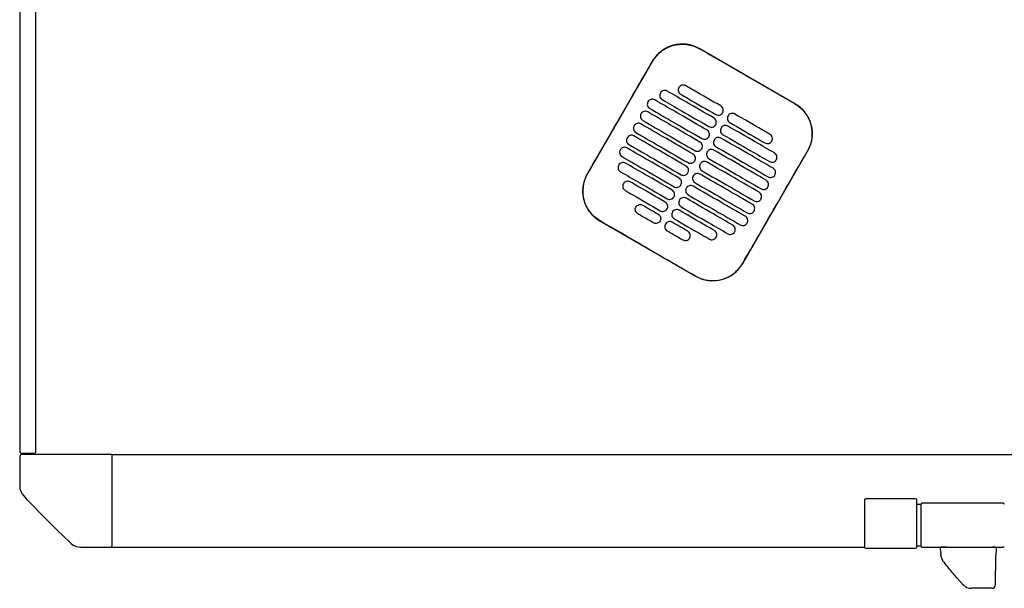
# Model space of a CAD drawing. Header units: metres. Extents: x 15.2 to 54.2, y -39.7 to 1.1.
# Tile 177 of 256: x 46.762 to 47.613, y -38.773 to -38.282. Entities that reach past the tile are written whole.
import ezdxf

# ---------------------------------------------------------------- set-up
doc = ezdxf.new("R2010")
doc.units = ezdxf.units.M
doc.header["$MEASUREMENT"] = 0
doc.layers.add('2D', color=252, linetype='Continuous')

# ---------------------------------------------------------------- blocks, each defined once
blk = doc.blocks.new('2D_QYOS_450')
at = {"layer": '2D'}
for p, q in [((-0.00003, -0.971), (-0.00003, -1.855)), ((-0.00003, -0.971), (-0.00003, -1.855)), ((0.01397, -1.855), (0.01397, -0.971)), ((0.01397, -1.855), (0.01397, -0.971)), ((0.66975, -1.55474), (0.58749, -1.50722)), ((0.54651, -1.5182), (0.49048, -1.61518)), ((0.6247, -1.69271), (0.68072, -1.59573)), ((0.50145, -1.65616), (0.58371, -1.70368)), ((0, -1.85945), (0, -1.88526)), ((0.0795, -1.85795), (0.0015, -1.85795)), ((0.01197, -1.857), (0.00197, -1.857)), ((0.01197, -1.857), (0.00197, -1.857)), ((0.00197, -1.857), (0.01197, -1.857)), ((0.00197, -1.857), (0.01197, -1.857)), ((0.01197, -1.857), (0.00197, -1.857)), ((0.01197, -1.857), (0.00197, -1.857)), ((0.00197, -1.857), (0.01197, -1.857)), ((0.00197, -1.857), (0.01197, -1.857)), ((0.00197, -1.857), (0.01197, -1.857)), ((0.0795, -1.85795), (2.36049, -1.85795)), ((0.08, -1.93645), (0.08, -1.85845)), ((0.73097, -1.89624), (0.73096, -1.89624)), ((0.77397, -1.89624), (0.73097, -1.89624)), ((0.72996, -1.89724), (0.72996, -1.93794)), ((0.72997, -1.89724), (0.72997, -1.93794)), ((0.77496, -1.93794), (0.77496, -1.89724)), ((0.77497, -1.93794), (0.77497, -1.89724)), ((0.77852, -1.90097), (0.77497, -1.90097)), ((0.77852, -1.90097), (0.77852, -1.93697)), ((0.84965, -1.89997), (0.77952, -1.89997)), ((0.05269, -1.93795), (0.0785, -1.93795)), ((0.0785, -1.93795), (0.72996, -1.93794)), ((0.73096, -1.93894), (0.73097, -1.93894)), ((0.73097, -1.93894), (0.77397, -1.93894)), ((0.77852, -1.93697), (0.77497, -1.93697)), ((0.77952, -1.93797), (0.84965, -1.93797)), ((0.79578, -1.9425), (0.79558, -1.93864)), ((0.80057, -1.93801), (0.79618, -1.93801)), ((0.80057, -1.93801), (0.84054, -1.93801)), ((0.84293, -1.93801), (0.84054, -1.93801)), ((0.84353, -1.93862), (0.84347, -1.94239)), ((0.79578, -1.9425), (0.79584, -1.94366)), ((0.84302, -1.96824), (0.84337, -1.94777)), ((0.84337, -1.94777), (0.84347, -1.94239)), ((0.83998, -1.97351), (0.8219, -1.97351)), ((0.83998, -1.97351), (0.8219, -1.97351)), ((0.83998, -1.97351), (0.83998, -1.97351)), ((0.84298, -1.97011), (0.84302, -1.96824)), ((0.84298, -1.97056), (0.84298, -1.97011))]:
    blk.add_line(p, q, dxfattribs=at)
for centre, radius, start, end in [((0.57248, -1.5332), 0.03, 59.98651, 149.98651), ((0.65474, -1.58072), 0.03, 329.98651, 59.98651), ((0.51646, -1.63018), 0.03, 149.98651, 239.98651), ((0.59872, -1.6777), 0.03, 239.98651, 329.98651), ((0.00197, -1.855), 0.002, 180, 270), ((0.00197, -1.855), 0.002, 180, 270), ((0.00197, -1.855), 0.002, 180, 270), ((0.00197, -1.855), 0.002, 180, 270), ((0.0015, -1.85945), 0.0015, 90, 180), ((0.01197, -1.855), 0.002, 270, 0), ((0.01197, -1.855), 0.002, 270, 0), ((0.01197, -1.855), 0.002, 270, 0), ((0.01197, -1.855), 0.002, 270, 0), ((0.0795, -1.85845), 0.0005, 0, 90), ((0.012, -1.88526), 0.012, 180, 222.87849), ((0.58157, -1.35638), 0.78926, 222.87849, 227.12151), ((0.73096, -1.89724), 0.001, 90, 180), ((0.73097, -1.89724), 0.001, 90, 180), ((0.77396, -1.89724), 0.001, 0, 90), ((0.77397, -1.89724), 0.001, 0, 90), ((0.77952, -1.90097), 0.001, 90, 180), ((0.84965, -1.90097), 0.001, 0, 90), ((0.05269, -1.92595), 0.012, 227.12151, 270), ((0.0785, -1.93645), 0.0015, 270, 0), ((0.73096, -1.93794), 0.001, 180, 270), ((0.73097, -1.93794), 0.001, 180, 270), ((0.77396, -1.93794), 0.001, 270, 0), ((0.77397, -1.93794), 0.001, 270, 0), ((0.77952, -1.93697), 0.001, 180, 270), ((0.79618, -1.93861), 0.0006, 90, 183), ((0.84293, -1.93861), 0.0006, 359, 90), ((0.84965, -1.93697), 0.001, 270, 0), ((0.8219, -1.96451), 0.009, 222.95809, 239.0423), ((0.8219, -1.96451), 0.009, 239.0423, 270), ((0.83998, -1.97051), 0.003, 270, 359)]:
    blk.add_arc(centre, radius, start, end, dxfattribs=at)
for points, knots in [([(0.5466, -1.51825), (0.5474, -1.51686), (0.54831, -1.51554), (0.55126, -1.51193), (0.55353, -1.50988), (0.55932, -1.50608), (0.56295, -1.5046), (0.57039, -1.50315), (0.57413, -1.50312), (0.58118, -1.50439), (0.58444, -1.50559), (0.58743, -1.50732)], [12.978915, 12.978915, 12.978915, 12.978915, 13.461173, 13.461173, 14.374287, 14.374287, 15.53872, 15.53872, 16.650066, 16.650066, 17.687358, 17.687358, 17.687358, 17.687358]), ([(0.49058, -1.61523), (0.50462, -1.59094), (0.51866, -1.56665), (0.53733, -1.53432), (0.54196, -1.52628), (0.5466, -1.51825)], [1.133412, 1.133412, 1.133412, 1.133412, 2.681586, 2.681586, 3.193366, 3.193366, 3.193366, 3.193366]), ([(0.66969, -1.55484), (0.6591, -1.54872), (0.64807, -1.54236), (0.6326, -1.53342), (0.63056, -1.53225), (0.62856, -1.53109)], [-21.78268, -21.78268, -21.78268, -21.78268, -17.142885, -17.142885, -16.423665, -16.423665, -16.423665, -16.423665]), ([(0.57539, -1.53915), (0.57497, -1.53891), (0.57442, -1.53869), (0.57324, -1.53854), (0.57268, -1.53858), (0.57161, -1.53886), (0.57109, -1.53911), (0.57013, -1.53984), (0.56977, -1.5403), (0.56952, -1.54073)], [-0.5513873, -0.5513873, -0.5513873, -0.5513873, -0.4031046, -0.4031046, -0.2776919, -0.2776919, -0.1471638, -0.1471638, 0, 0, 0, 0]), ([(0.60571, -1.55667), (0.59784, -1.55212), (0.58997, -1.54758), (0.57987, -1.54174), (0.57763, -1.54045), (0.57539, -1.53915)], [0.699452, 0.699452, 0.699452, 0.699452, 3.425217, 3.425217, 4.200582, 4.200582, 4.200582, 4.200582]), ([(0.55356, -1.54537), (0.55332, -1.54579), (0.5531, -1.54634), (0.55295, -1.54753), (0.55298, -1.54808), (0.55326, -1.54916), (0.55352, -1.54967), (0.55425, -1.55063), (0.5547, -1.55099), (0.55513, -1.55124)], [-0.5553006, -0.5553006, -0.5553006, -0.5553006, -0.4045498, -0.4045498, -0.2782639, -0.2782639, -0.1472208, -0.1472208, 0, 0, 0, 0]), ([(0.55943, -1.54379), (0.55901, -1.54355), (0.55846, -1.54333), (0.55728, -1.54318), (0.55672, -1.54322), (0.55565, -1.5435), (0.55513, -1.54375), (0.55417, -1.54448), (0.55381, -1.54494), (0.55356, -1.54537)], [-0.5514247, -0.5514247, -0.5514247, -0.5514247, -0.4031161, -0.4031161, -0.2776965, -0.2776965, -0.1471644, -0.1471644, 0, 0, 0, 0]), ([(0.5997, -1.56706), (0.59184, -1.56251), (0.58397, -1.55797), (0.57054, -1.55021), (0.56499, -1.547), (0.55943, -1.54379)], [0.699452, 0.699452, 0.699452, 0.699452, 3.42526, 3.42526, 5.350619, 5.350619, 5.350619, 5.350619]), ([(0.56952, -1.54073), (0.56928, -1.54115), (0.56906, -1.5417), (0.56891, -1.54289), (0.56894, -1.54344), (0.56923, -1.54452), (0.56948, -1.54504), (0.57021, -1.54599), (0.57066, -1.54635), (0.57109, -1.5466)], [-0.5553355, -0.5553355, -0.5553355, -0.5553355, -0.4045594, -0.4045594, -0.278267, -0.278267, -0.1472206, -0.1472206, 0, 0, 0, 0]), ([(0.57109, -1.5466), (0.57333, -1.54789), (0.57556, -1.54919), (0.58567, -1.55502), (0.59354, -1.55957), (0.6014, -1.56411)], [2.649916, 2.649916, 2.649916, 2.649916, 3.425249, 3.425249, 6.151046, 6.151046, 6.151046, 6.151046]), ([(0.54279, -1.55301), (0.54255, -1.55343), (0.54233, -1.55398), (0.54218, -1.55517), (0.54222, -1.55572), (0.5425, -1.5568), (0.54275, -1.55731), (0.54348, -1.55827), (0.54394, -1.55863), (0.54436, -1.55888)], [-0.5552879, -0.5552879, -0.5552879, -0.5552879, -0.4045447, -0.4045447, -0.2782629, -0.2782629, -0.1472212, -0.1472212, 0, 0, 0, 0]), ([(0.54866, -1.55143), (0.54824, -1.55119), (0.54769, -1.55097), (0.54651, -1.55082), (0.54596, -1.55086), (0.54488, -1.55114), (0.54436, -1.55139), (0.54341, -1.55212), (0.54304, -1.55258), (0.54279, -1.55301)], [-0.5514376, -0.5514376, -0.5514376, -0.5514376, -0.4031217, -0.4031217, -0.2776979, -0.2776979, -0.1471642, -0.1471642, 0, 0, 0, 0]), ([(0.5937, -1.57745), (0.58583, -1.5729), (0.57797, -1.56836), (0.56295, -1.55969), (0.55581, -1.55556), (0.54866, -1.55143)], [0.699452, 0.699452, 0.699452, 0.699452, 3.425292, 3.425292, 5.900643, 5.900643, 5.900643, 5.900643]), ([(0.55513, -1.55124), (0.56068, -1.55445), (0.56624, -1.55766), (0.57967, -1.56541), (0.58753, -1.56996), (0.5954, -1.5745)], [1.499949, 1.499949, 1.499949, 1.499949, 3.425284, 3.425284, 6.151116, 6.151116, 6.151116, 6.151116]), ([(0.60727, -1.56254), (0.60752, -1.56212), (0.60774, -1.56156), (0.60789, -1.56038), (0.60785, -1.55982), (0.60757, -1.55875), (0.60732, -1.55823), (0.60659, -1.55728), (0.60613, -1.55691), (0.60571, -1.55667)], [-0.5553984, -0.5553984, -0.5553984, -0.5553984, -0.4045681, -0.4045681, -0.278271, -0.278271, -0.1472202, -0.1472202, 0, 0, 0, 0]), ([(0.66969, -1.55484), (0.67097, -1.55558), (0.6722, -1.55641), (0.67535, -1.55892), (0.67713, -1.56075), (0.67866, -1.56278), (0.68096, -1.56585), (0.68264, -1.56932), (0.68461, -1.57671), (0.68488, -1.58056), (0.68395, -1.58819), (0.68274, -1.59189), (0.68078, -1.5954), (0.6807, -1.59554), (0.68063, -1.59567)], [17.619777, 17.619777, 17.619777, 17.619777, 18.064718, 18.064718, 18.827754, 18.827754, 18.827754, 19.97637, 19.97637, 21.122539, 21.122539, 22.281306, 22.281306, 22.328075, 22.328075, 22.328075, 22.328075]), ([(0.53679, -1.5634), (0.53655, -1.56382), (0.53633, -1.56437), (0.53618, -1.56556), (0.53622, -1.56611), (0.5365, -1.56719), (0.53675, -1.5677), (0.53748, -1.56866), (0.53794, -1.56902), (0.53836, -1.56927)], [-0.5552955, -0.5552955, -0.5552955, -0.5552955, -0.4045438, -0.4045438, -0.2782634, -0.2782634, -0.1472215, -0.1472215, 0, 0, 0, 0]), ([(0.54266, -1.56182), (0.54224, -1.56158), (0.54169, -1.56136), (0.54051, -1.56121), (0.53996, -1.56125), (0.53888, -1.56153), (0.53836, -1.56178), (0.5374, -1.56251), (0.53704, -1.56297), (0.53679, -1.5634)], [-0.5514273, -0.5514273, -0.5514273, -0.5514273, -0.4031209, -0.4031209, -0.2776962, -0.2776962, -0.1471634, -0.1471634, 0, 0, 0, 0]), ([(0.5877, -1.58784), (0.57983, -1.58329), (0.57196, -1.57875), (0.55695, -1.57008), (0.54981, -1.56595), (0.54266, -1.56182)], [0.699452, 0.699452, 0.699452, 0.699452, 3.425313, 3.425313, 5.900643, 5.900643, 5.900643, 5.900643]), ([(0.54436, -1.55888), (0.55151, -1.56301), (0.55865, -1.56713), (0.57366, -1.5758), (0.58153, -1.58035), (0.5894, -1.58489)], [0.949972, 0.949972, 0.949972, 0.949972, 3.425307, 3.425307, 6.151164, 6.151164, 6.151164, 6.151164]), ([(0.6014, -1.56411), (0.60183, -1.56436), (0.60238, -1.56457), (0.60356, -1.56472), (0.60411, -1.56469), (0.60519, -1.56441), (0.6057, -1.56415), (0.60666, -1.56342), (0.60703, -1.56296), (0.60727, -1.56254)], [-0.551307, -0.551307, -0.551307, -0.551307, -0.4030846, -0.4030846, -0.2776802, -0.2776802, -0.1471604, -0.1471604, 0, 0, 0, 0]), ([(0.61195, -1.56524), (0.61171, -1.56566), (0.61149, -1.56621), (0.61134, -1.5674), (0.61137, -1.56795), (0.61165, -1.56903), (0.61191, -1.56955), (0.61263, -1.5705), (0.61309, -1.57086), (0.61352, -1.57111)], [-0.555416, -0.555416, -0.555416, -0.555416, -0.4045716, -0.4045716, -0.2782736, -0.2782736, -0.1472211, -0.1472211, 0, 0, 0, 0]), ([(0.61782, -1.56366), (0.6174, -1.56342), (0.61685, -1.5632), (0.61567, -1.56305), (0.61511, -1.56309), (0.61404, -1.56337), (0.61352, -1.56362), (0.61256, -1.56435), (0.61219, -1.56481), (0.61195, -1.56524)], [-0.5512944, -0.5512944, -0.5512944, -0.5512944, -0.4030833, -0.4030833, -0.2776787, -0.2776787, -0.1471599, -0.1471599, 0, 0, 0, 0]), ([(0.64814, -1.58118), (0.6459, -1.57988), (0.64366, -1.57859), (0.63355, -1.57275), (0.62569, -1.56821), (0.61782, -1.56366)], [2.649852, 2.649852, 2.649852, 2.649852, 3.425217, 3.425217, 6.150982, 6.150982, 6.150982, 6.150982]), ([(0.53666, -1.57221), (0.53624, -1.57197), (0.53569, -1.57175), (0.53451, -1.5716), (0.53395, -1.57164), (0.53288, -1.57192), (0.53236, -1.57217), (0.5314, -1.5729), (0.53104, -1.57336), (0.53079, -1.57379)], [-0.5514137, -0.5514137, -0.5514137, -0.5514137, -0.4031194, -0.4031194, -0.2776944, -0.2776944, -0.1471627, -0.1471627, 0, 0, 0, 0]), ([(0.5817, -1.59823), (0.57383, -1.59368), (0.56596, -1.58914), (0.55095, -1.58047), (0.5438, -1.57634), (0.53666, -1.57221)], [0.699452, 0.699452, 0.699452, 0.699452, 3.425322, 3.425322, 5.900643, 5.900643, 5.900643, 5.900643]), ([(0.53836, -1.56927), (0.5455, -1.5734), (0.55265, -1.57752), (0.56766, -1.5862), (0.57553, -1.59074), (0.5834, -1.59529)], [0.949998, 0.949998, 0.949998, 0.949998, 3.42532, 3.42532, 6.151189, 6.151189, 6.151189, 6.151189]), ([(0.5954, -1.5745), (0.59582, -1.57475), (0.59637, -1.57497), (0.59755, -1.57511), (0.59811, -1.57508), (0.59918, -1.5748), (0.5997, -1.57454), (0.60066, -1.57381), (0.60103, -1.57335), (0.60127, -1.57293)], [-0.551317, -0.551317, -0.551317, -0.551317, -0.4030867, -0.4030867, -0.2776803, -0.2776803, -0.1471597, -0.1471597, 0, 0, 0, 0]), ([(0.60127, -1.57293), (0.60152, -1.57251), (0.60173, -1.57195), (0.60188, -1.57077), (0.60185, -1.57021), (0.60157, -1.56914), (0.60131, -1.56862), (0.60059, -1.56767), (0.60013, -1.5673), (0.5997, -1.56706)], [-0.5553839, -0.5553839, -0.5553839, -0.5553839, -0.4045626, -0.4045626, -0.2782686, -0.2782686, -0.1472195, -0.1472195, 0, 0, 0, 0]), ([(0.61182, -1.57405), (0.61139, -1.57381), (0.61085, -1.57359), (0.60966, -1.57344), (0.60911, -1.57348), (0.60804, -1.57376), (0.60752, -1.57401), (0.60656, -1.57475), (0.60619, -1.5752), (0.60595, -1.57563)], [-0.5513075, -0.5513075, -0.5513075, -0.5513075, -0.4030857, -0.4030857, -0.2776792, -0.2776792, -0.1471593, -0.1471593, 0, 0, 0, 0]), ([(0.61352, -1.57111), (0.62138, -1.57566), (0.62925, -1.5802), (0.63936, -1.58604), (0.6416, -1.58733), (0.64383, -1.58862)], [0.699452, 0.699452, 0.699452, 0.699452, 3.425249, 3.425249, 4.200582, 4.200582, 4.200582, 4.200582]), ([(0.53066, -1.5826), (0.53023, -1.58236), (0.52969, -1.58214), (0.5285, -1.58199), (0.52795, -1.58203), (0.52688, -1.58231), (0.52636, -1.58256), (0.5254, -1.5833), (0.52503, -1.58375), (0.52479, -1.58418)], [-0.5513969, -0.5513969, -0.5513969, -0.5513969, -0.4031172, -0.4031172, -0.2776925, -0.2776925, -0.1471621, -0.1471621, 0, 0, 0, 0]), ([(0.53079, -1.57379), (0.53055, -1.57421), (0.53033, -1.57476), (0.53018, -1.57595), (0.53021, -1.5765), (0.5305, -1.57758), (0.53075, -1.5781), (0.53148, -1.57905), (0.53193, -1.57941), (0.53236, -1.57966)], [-0.5553078, -0.5553078, -0.5553078, -0.5553078, -0.4045446, -0.4045446, -0.2782647, -0.2782647, -0.147222, -0.147222, 0, 0, 0, 0]), ([(0.53236, -1.57966), (0.5395, -1.58379), (0.54665, -1.58791), (0.56166, -1.59659), (0.56953, -1.60113), (0.57739, -1.60568)], [0.950001, 0.950001, 0.950001, 0.950001, 3.425322, 3.425322, 6.151192, 6.151192, 6.151192, 6.151192]), ([(0.59527, -1.58332), (0.59551, -1.5829), (0.59573, -1.58235), (0.59588, -1.58116), (0.59584, -1.5806), (0.59556, -1.57953), (0.59531, -1.57901), (0.59458, -1.57806), (0.59413, -1.57769), (0.5937, -1.57745)], [-0.5553742, -0.5553742, -0.5553742, -0.5553742, -0.4045587, -0.4045587, -0.278267, -0.278267, -0.1472191, -0.1472191, 0, 0, 0, 0]), ([(0.60595, -1.57563), (0.6057, -1.57605), (0.60548, -1.5766), (0.60533, -1.57779), (0.60537, -1.57834), (0.60565, -1.57942), (0.6059, -1.57994), (0.60663, -1.58089), (0.60709, -1.58126), (0.60751, -1.5815)], [-0.5553971, -0.5553971, -0.5553971, -0.5553971, -0.4045652, -0.4045652, -0.2782705, -0.2782705, -0.1472202, -0.1472202, 0, 0, 0, 0]), ([(0.60751, -1.5815), (0.61538, -1.58605), (0.62325, -1.59059), (0.63668, -1.59835), (0.64223, -1.60156), (0.64779, -1.60477)], [0.699452, 0.699452, 0.699452, 0.699452, 3.425284, 3.425284, 5.350619, 5.350619, 5.350619, 5.350619]), ([(0.65209, -1.59732), (0.64653, -1.59411), (0.64098, -1.5909), (0.62755, -1.58314), (0.61968, -1.5786), (0.61182, -1.57405)], [1.499901, 1.499901, 1.499901, 1.499901, 3.42526, 3.42526, 6.151068, 6.151068, 6.151068, 6.151068]), ([(0.6497, -1.58705), (0.64995, -1.58663), (0.65017, -1.58607), (0.65032, -1.58489), (0.65028, -1.58433), (0.65, -1.58326), (0.64975, -1.58274), (0.64902, -1.58179), (0.64856, -1.58142), (0.64814, -1.58118)], [-0.5554179, -0.5554179, -0.5554179, -0.5554179, -0.4045683, -0.4045683, -0.2782761, -0.2782761, -0.1472238, -0.1472238, 0, 0, 0, 0]), ([(0.52479, -1.58418), (0.52454, -1.5846), (0.52432, -1.58515), (0.52417, -1.58634), (0.52421, -1.58689), (0.52449, -1.58797), (0.52474, -1.58849), (0.52547, -1.58944), (0.52593, -1.58981), (0.52636, -1.59005)], [-0.5553248, -0.5553248, -0.5553248, -0.5553248, -0.4045472, -0.4045472, -0.2782668, -0.2782668, -0.1472227, -0.1472227, 0, 0, 0, 0]), ([(0.52636, -1.59005), (0.5335, -1.59418), (0.54064, -1.59831), (0.55566, -1.60698), (0.56352, -1.61152), (0.57139, -1.61607)], [0.949982, 0.949982, 0.949982, 0.949982, 3.425312, 3.425312, 6.151173, 6.151173, 6.151173, 6.151173]), ([(0.57569, -1.60862), (0.56783, -1.60408), (0.55996, -1.59953), (0.54495, -1.59086), (0.5378, -1.58673), (0.53066, -1.5826)], [0.699452, 0.699452, 0.699452, 0.699452, 3.425321, 3.425321, 5.900643, 5.900643, 5.900643, 5.900643]), ([(0.58927, -1.59371), (0.58951, -1.59329), (0.58973, -1.59274), (0.58988, -1.59155), (0.58984, -1.591), (0.58956, -1.58992), (0.58931, -1.5894), (0.58858, -1.58845), (0.58812, -1.58808), (0.5877, -1.58784)], [-0.5553693, -0.5553693, -0.5553693, -0.5553693, -0.4045566, -0.4045566, -0.2782661, -0.2782661, -0.1472189, -0.1472189, 0, 0, 0, 0]), ([(0.5894, -1.58489), (0.58982, -1.58514), (0.59037, -1.58536), (0.59155, -1.58551), (0.5921, -1.58547), (0.59318, -1.58519), (0.5937, -1.58493), (0.59466, -1.5842), (0.59502, -1.58374), (0.59527, -1.58332)], [-0.5513236, -0.5513236, -0.5513236, -0.5513236, -0.4030881, -0.4030881, -0.2776804, -0.2776804, -0.1471592, -0.1471592, 0, 0, 0, 0]), ([(0.59994, -1.58602), (0.5997, -1.58644), (0.59948, -1.58699), (0.59933, -1.58818), (0.59937, -1.58874), (0.59965, -1.58981), (0.5999, -1.59033), (0.60063, -1.59128), (0.60109, -1.59165), (0.60151, -1.59189)], [-0.555383, -0.555383, -0.555383, -0.555383, -0.4045605, -0.4045605, -0.2782682, -0.2782682, -0.1472195, -0.1472195, 0, 0, 0, 0]), ([(0.60581, -1.58445), (0.60539, -1.5842), (0.60484, -1.58398), (0.60366, -1.58383), (0.60311, -1.58387), (0.60203, -1.58415), (0.60151, -1.58441), (0.60056, -1.58514), (0.60019, -1.5856), (0.59994, -1.58602)], [-0.5513173, -0.5513173, -0.5513173, -0.5513173, -0.4030875, -0.4030875, -0.2776797, -0.2776797, -0.147159, -0.147159, 0, 0, 0, 0]), ([(0.65085, -1.61046), (0.64371, -1.60633), (0.63656, -1.60221), (0.62155, -1.59354), (0.61368, -1.58899), (0.60581, -1.58445)], [0.949941, 0.949941, 0.949941, 0.949941, 3.425291, 3.425291, 6.151132, 6.151132, 6.151132, 6.151132]), ([(0.64383, -1.58862), (0.64426, -1.58887), (0.6448, -1.58908), (0.64599, -1.58923), (0.64654, -1.5892), (0.64761, -1.58892), (0.64813, -1.58866), (0.64909, -1.58793), (0.64946, -1.58747), (0.6497, -1.58705)], [-0.5513007, -0.5513007, -0.5513007, -0.5513007, -0.4030941, -0.4030941, -0.2776814, -0.2776814, -0.1471603, -0.1471603, 0, 0, 0, 0]), ([(0.51878, -1.59457), (0.51854, -1.59499), (0.51832, -1.59554), (0.51817, -1.59673), (0.51821, -1.59729), (0.51849, -1.59836), (0.51874, -1.59888), (0.51947, -1.59983), (0.51993, -1.6002), (0.52035, -1.60044)], [-0.5553464, -0.5553464, -0.5553464, -0.5553464, -0.4045515, -0.4045515, -0.2782697, -0.2782697, -0.1472236, -0.1472236, 0, 0, 0, 0]), ([(0.52465, -1.593), (0.52423, -1.59275), (0.52368, -1.59253), (0.5225, -1.59238), (0.52195, -1.59242), (0.52087, -1.5927), (0.52035, -1.59296), (0.5194, -1.59369), (0.51903, -1.59415), (0.51878, -1.59457)], [-0.5513769, -0.5513769, -0.5513769, -0.5513769, -0.4031143, -0.4031143, -0.2776905, -0.2776905, -0.1471617, -0.1471617, 0, 0, 0, 0]), ([(0.56969, -1.61901), (0.56182, -1.61447), (0.55396, -1.60992), (0.53894, -1.60125), (0.5318, -1.59712), (0.52465, -1.593)], [0.699452, 0.699452, 0.699452, 0.699452, 3.425308, 3.425308, 5.900643, 5.900643, 5.900643, 5.900643]), ([(0.58326, -1.6041), (0.58351, -1.60368), (0.58373, -1.60313), (0.58388, -1.60194), (0.58384, -1.60139), (0.58356, -1.60031), (0.58331, -1.59979), (0.58258, -1.59884), (0.58212, -1.59848), (0.5817, -1.59823)], [-0.5553691, -0.5553691, -0.5553691, -0.5553691, -0.4045561, -0.4045561, -0.278266, -0.278266, -0.1472189, -0.1472189, 0, 0, 0, 0]), ([(0.5834, -1.59529), (0.58382, -1.59553), (0.58437, -1.59575), (0.58555, -1.5959), (0.5861, -1.59586), (0.58718, -1.59558), (0.5877, -1.59533), (0.58866, -1.59459), (0.58902, -1.59414), (0.58927, -1.59371)], [-0.5513269, -0.5513269, -0.5513269, -0.5513269, -0.403089, -0.403089, -0.2776804, -0.2776804, -0.1471589, -0.1471589, 0, 0, 0, 0]), ([(0.59394, -1.59641), (0.5937, -1.59683), (0.59348, -1.59739), (0.59333, -1.59857), (0.59337, -1.59913), (0.59365, -1.6002), (0.5939, -1.60072), (0.59463, -1.60167), (0.59509, -1.60204), (0.59551, -1.60228)], [-0.5553737, -0.5553737, -0.5553737, -0.5553737, -0.4045574, -0.4045574, -0.2782667, -0.2782667, -0.1472191, -0.1472191, 0, 0, 0, 0]), ([(0.59981, -1.59484), (0.59939, -1.59459), (0.59884, -1.59437), (0.59766, -1.59423), (0.59711, -1.59426), (0.59603, -1.59454), (0.59551, -1.5948), (0.59455, -1.59553), (0.59419, -1.59599), (0.59394, -1.59641)], [-0.5513238, -0.5513238, -0.5513238, -0.5513238, -0.4030887, -0.4030887, -0.27768, -0.27768, -0.1471588, -0.1471588, 0, 0, 0, 0]), ([(0.64485, -1.62085), (0.6377, -1.61673), (0.63056, -1.6126), (0.61555, -1.60393), (0.60768, -1.59938), (0.59981, -1.59484)], [0.949982, 0.949982, 0.949982, 0.949982, 3.425312, 3.425312, 6.151173, 6.151173, 6.151173, 6.151173]), ([(0.60151, -1.59189), (0.60938, -1.59644), (0.61725, -1.60098), (0.63226, -1.60965), (0.6394, -1.61378), (0.64655, -1.61791)], [0.699452, 0.699452, 0.699452, 0.699452, 3.425308, 3.425308, 5.900643, 5.900643, 5.900643, 5.900643]), ([(0.6246, -1.69265), (0.62916, -1.68476), (0.63389, -1.67656), (0.65254, -1.64426), (0.66658, -1.61996), (0.68063, -1.59567)], [-3.18138, -3.18138, -3.18138, -3.18138, -2.673929, -2.673929, -1.133377, -1.133377, -1.133377, -1.133377]), ([(0.65366, -1.60319), (0.6539, -1.60277), (0.65412, -1.60222), (0.65427, -1.60103), (0.65423, -1.60048), (0.65395, -1.5994), (0.6537, -1.59888), (0.65297, -1.59793), (0.65252, -1.59756), (0.65209, -1.59732)], [-0.5553798, -0.5553798, -0.5553798, -0.5553798, -0.4045588, -0.4045588, -0.278273, -0.278273, -0.147224, -0.147224, 0, 0, 0, 0]), ([(0.51754, -1.60771), (0.5173, -1.60813), (0.51708, -1.60869), (0.51693, -1.60987), (0.51697, -1.61043), (0.51725, -1.6115), (0.5175, -1.61202), (0.51823, -1.61297), (0.51869, -1.61334), (0.51911, -1.61358)], [-0.55538, -0.55538, -0.55538, -0.55538, -0.4045589, -0.4045589, -0.278273, -0.278273, -0.147224, -0.147224, 0, 0, 0, 0]), ([(0.52341, -1.60614), (0.52299, -1.60589), (0.52244, -1.60568), (0.52126, -1.60553), (0.52071, -1.60556), (0.51963, -1.60584), (0.51911, -1.6061), (0.51816, -1.60683), (0.51779, -1.60729), (0.51754, -1.60771)], [-0.551342, -0.551342, -0.551342, -0.551342, -0.4031061, -0.4031061, -0.2776864, -0.2776864, -0.147161, -0.147161, 0, 0, 0, 0]), ([(0.52035, -1.60044), (0.5275, -1.60457), (0.53464, -1.6087), (0.54965, -1.61737), (0.55752, -1.62191), (0.56539, -1.62646)], [0.949941, 0.949941, 0.949941, 0.949941, 3.425292, 3.425292, 6.151132, 6.151132, 6.151132, 6.151132]), ([(0.56369, -1.6294), (0.55582, -1.62486), (0.54795, -1.62031), (0.53453, -1.61256), (0.52897, -1.60935), (0.52341, -1.60614)], [0.699452, 0.699452, 0.699452, 0.699452, 3.425284, 3.425284, 5.350619, 5.350619, 5.350619, 5.350619]), ([(0.57739, -1.60568), (0.57782, -1.60592), (0.57837, -1.60614), (0.57955, -1.60629), (0.5801, -1.60625), (0.58118, -1.60597), (0.58169, -1.60572), (0.58265, -1.60499), (0.58302, -1.60453), (0.58326, -1.6041)], [-0.551327, -0.551327, -0.551327, -0.551327, -0.4030892, -0.4030892, -0.2776802, -0.2776802, -0.1471588, -0.1471588, 0, 0, 0, 0]), ([(0.58794, -1.6068), (0.5877, -1.60722), (0.58748, -1.60778), (0.58733, -1.60896), (0.58736, -1.60952), (0.58765, -1.61059), (0.5879, -1.61111), (0.58863, -1.61206), (0.58908, -1.61243), (0.58951, -1.61267)], [-0.5553691, -0.5553691, -0.5553691, -0.5553691, -0.4045561, -0.4045561, -0.278266, -0.278266, -0.1472189, -0.1472189, 0, 0, 0, 0]), ([(0.59381, -1.60523), (0.59339, -1.60498), (0.59284, -1.60477), (0.59166, -1.60462), (0.5911, -1.60465), (0.59003, -1.60493), (0.58951, -1.60519), (0.58855, -1.60592), (0.58819, -1.60638), (0.58794, -1.6068)], [-0.551327, -0.551327, -0.551327, -0.551327, -0.4030892, -0.4030892, -0.2776802, -0.2776802, -0.1471588, -0.1471588, 0, 0, 0, 0]), ([(0.63885, -1.63124), (0.6317, -1.62712), (0.62456, -1.62299), (0.60954, -1.61432), (0.60168, -1.60977), (0.59381, -1.60523)], [0.950001, 0.950001, 0.950001, 0.950001, 3.425322, 3.425322, 6.151192, 6.151192, 6.151192, 6.151192]), ([(0.59551, -1.60228), (0.60338, -1.60683), (0.61125, -1.61137), (0.62626, -1.62004), (0.6334, -1.62417), (0.64055, -1.6283)], [0.699452, 0.699452, 0.699452, 0.699452, 3.425321, 3.425321, 5.900643, 5.900643, 5.900643, 5.900643]), ([(0.64779, -1.60477), (0.64821, -1.60501), (0.64876, -1.60523), (0.64994, -1.60538), (0.65049, -1.60534), (0.65157, -1.60506), (0.65209, -1.60481), (0.65305, -1.60408), (0.65341, -1.60362), (0.65366, -1.60319)], [-0.5513421, -0.5513421, -0.5513421, -0.5513421, -0.4031061, -0.4031061, -0.2776864, -0.2776864, -0.147161, -0.147161, 0, 0, 0, 0]), ([(0.50151, -1.65606), (0.50145, -1.65603), (0.50139, -1.656), (0.49792, -1.65396), (0.49494, -1.6513), (0.49019, -1.64498), (0.48846, -1.64138), (0.4866, -1.63408), (0.48635, -1.63047), (0.48707, -1.62395), (0.48784, -1.62107), (0.48947, -1.61728), (0.49, -1.61624), (0.49058, -1.61523)], [8.273299, 8.273299, 8.273299, 8.273299, 8.293543, 8.293543, 9.48086, 9.48086, 10.665623, 10.665623, 11.74288, 11.74288, 12.632334, 12.632334, 12.981673, 12.981673, 12.981673, 12.981673]), ([(0.51911, -1.61358), (0.52467, -1.61679), (0.53023, -1.62), (0.54365, -1.62776), (0.55152, -1.6323), (0.55939, -1.63685)], [1.499901, 1.499901, 1.499901, 1.499901, 3.42526, 3.42526, 6.151068, 6.151068, 6.151068, 6.151068]), ([(0.57139, -1.61607), (0.57181, -1.61631), (0.57236, -1.61653), (0.57354, -1.61668), (0.5741, -1.61664), (0.57517, -1.61636), (0.57569, -1.61611), (0.57665, -1.61538), (0.57702, -1.61492), (0.57726, -1.61449)], [-0.5513238, -0.5513238, -0.5513238, -0.5513238, -0.4030887, -0.4030887, -0.27768, -0.27768, -0.1471588, -0.1471588, 0, 0, 0, 0]), ([(0.57726, -1.61449), (0.57751, -1.61407), (0.57773, -1.61352), (0.57787, -1.61233), (0.57784, -1.61178), (0.57756, -1.6107), (0.5773, -1.61019), (0.57658, -1.60923), (0.57612, -1.60887), (0.57569, -1.60862)], [-0.5553737, -0.5553737, -0.5553737, -0.5553737, -0.4045574, -0.4045574, -0.2782667, -0.2782667, -0.1472191, -0.1472191, 0, 0, 0, 0]), ([(0.58781, -1.61562), (0.58738, -1.61537), (0.58684, -1.61516), (0.58565, -1.61501), (0.5851, -1.61504), (0.58403, -1.61532), (0.58351, -1.61558), (0.58255, -1.61631), (0.58218, -1.61677), (0.58194, -1.61719)], [-0.551327, -0.551327, -0.551327, -0.551327, -0.403089, -0.403089, -0.2776804, -0.2776804, -0.1471589, -0.1471589, 0, 0, 0, 0]), ([(0.63284, -1.64163), (0.6257, -1.63751), (0.61855, -1.63338), (0.60354, -1.62471), (0.59567, -1.62016), (0.58781, -1.61562)], [0.949998, 0.949998, 0.949998, 0.949998, 3.42532, 3.42532, 6.151189, 6.151189, 6.151189, 6.151189]), ([(0.58951, -1.61267), (0.59738, -1.61722), (0.60524, -1.62176), (0.62026, -1.63044), (0.6274, -1.63456), (0.63454, -1.63869)], [0.699452, 0.699452, 0.699452, 0.699452, 3.425322, 3.425322, 5.900643, 5.900643, 5.900643, 5.900643]), ([(0.65242, -1.61633), (0.65266, -1.61591), (0.65288, -1.61536), (0.65303, -1.61417), (0.65299, -1.61362), (0.65271, -1.61254), (0.65246, -1.61203), (0.65173, -1.61107), (0.65128, -1.61071), (0.65085, -1.61046)], [-0.5553462, -0.5553462, -0.5553462, -0.5553462, -0.4045514, -0.4045514, -0.2782696, -0.2782696, -0.1472236, -0.1472236, 0, 0, 0, 0]), ([(0.5215, -1.62386), (0.52126, -1.62428), (0.52104, -1.62483), (0.52089, -1.62602), (0.52092, -1.62657), (0.52121, -1.62765), (0.52146, -1.62816), (0.52219, -1.62912), (0.52264, -1.62948), (0.52307, -1.62973)], [-0.555418, -0.555418, -0.555418, -0.555418, -0.4045683, -0.4045683, -0.2782762, -0.2782762, -0.1472238, -0.1472238, 0, 0, 0, 0]), ([(0.52737, -1.62228), (0.52695, -1.62204), (0.5264, -1.62182), (0.52522, -1.62167), (0.52466, -1.62171), (0.52359, -1.62199), (0.52307, -1.62224), (0.52211, -1.62297), (0.52175, -1.62343), (0.5215, -1.62386)], [-0.5513007, -0.5513007, -0.5513007, -0.5513007, -0.4030941, -0.4030941, -0.2776814, -0.2776814, -0.1471603, -0.1471603, 0, 0, 0, 0]), ([(0.55769, -1.63979), (0.54982, -1.63525), (0.54195, -1.6307), (0.53185, -1.62487), (0.52961, -1.62357), (0.52737, -1.62228)], [0.699452, 0.699452, 0.699452, 0.699452, 3.425249, 3.425249, 4.200582, 4.200582, 4.200582, 4.200582]), ([(0.57126, -1.62488), (0.5715, -1.62446), (0.57172, -1.62391), (0.57187, -1.62272), (0.57183, -1.62217), (0.57155, -1.62109), (0.5713, -1.62058), (0.57057, -1.61962), (0.57012, -1.61926), (0.56969, -1.61901)], [-0.555383, -0.555383, -0.555383, -0.555383, -0.4045604, -0.4045604, -0.2782682, -0.2782682, -0.1472195, -0.1472195, 0, 0, 0, 0]), ([(0.58194, -1.61719), (0.58169, -1.61762), (0.58147, -1.61817), (0.58132, -1.61936), (0.58136, -1.61991), (0.58164, -1.62098), (0.58189, -1.6215), (0.58262, -1.62245), (0.58308, -1.62282), (0.58351, -1.62306)], [-0.5553693, -0.5553693, -0.5553693, -0.5553693, -0.4045566, -0.4045566, -0.2782661, -0.2782661, -0.1472189, -0.1472189, 0, 0, 0, 0]), ([(0.58351, -1.62306), (0.59137, -1.62761), (0.59924, -1.63215), (0.61425, -1.64083), (0.6214, -1.64495), (0.62854, -1.64908)], [0.699452, 0.699452, 0.699452, 0.699452, 3.425313, 3.425313, 5.900643, 5.900643, 5.900643, 5.900643]), ([(0.64642, -1.62672), (0.64666, -1.6263), (0.64688, -1.62575), (0.64703, -1.62456), (0.64699, -1.62401), (0.64671, -1.62293), (0.64646, -1.62242), (0.64573, -1.62146), (0.64527, -1.6211), (0.64485, -1.62085)], [-0.5553245, -0.5553245, -0.5553245, -0.5553245, -0.4045471, -0.4045471, -0.2782667, -0.2782667, -0.1472226, -0.1472226, 0, 0, 0, 0]), ([(0.64655, -1.61791), (0.64697, -1.61815), (0.64752, -1.61837), (0.6487, -1.61852), (0.64925, -1.61848), (0.65033, -1.6182), (0.65085, -1.61795), (0.65181, -1.61722), (0.65217, -1.61676), (0.65242, -1.61633)], [-0.551377, -0.551377, -0.551377, -0.551377, -0.4031143, -0.4031143, -0.2776905, -0.2776905, -0.1471617, -0.1471617, 0, 0, 0, 0]), ([(0.52307, -1.62973), (0.52531, -1.63102), (0.52754, -1.63231), (0.53765, -1.63815), (0.54552, -1.6427), (0.55338, -1.64724)], [2.649852, 2.649852, 2.649852, 2.649852, 3.425217, 3.425217, 6.150983, 6.150983, 6.150983, 6.150983]), ([(0.56526, -1.63527), (0.5655, -1.63485), (0.56572, -1.6343), (0.56587, -1.63311), (0.56583, -1.63256), (0.56555, -1.63148), (0.5653, -1.63097), (0.56457, -1.63001), (0.56411, -1.62965), (0.56369, -1.6294)], [-0.555397, -0.555397, -0.555397, -0.555397, -0.4045652, -0.4045652, -0.2782705, -0.2782705, -0.1472202, -0.1472202, 0, 0, 0, 0]), ([(0.56539, -1.62646), (0.56581, -1.6267), (0.56636, -1.62692), (0.56754, -1.62707), (0.56809, -1.62703), (0.56917, -1.62675), (0.56969, -1.6265), (0.57065, -1.62577), (0.57101, -1.62531), (0.57126, -1.62488)], [-0.5513173, -0.5513173, -0.5513173, -0.5513173, -0.4030875, -0.4030875, -0.2776797, -0.2776797, -0.147159, -0.147159, 0, 0, 0, 0]), ([(0.57593, -1.62758), (0.57569, -1.62801), (0.57547, -1.62856), (0.57532, -1.62975), (0.57536, -1.6303), (0.57564, -1.63137), (0.57589, -1.63189), (0.57662, -1.63285), (0.57708, -1.63321), (0.5775, -1.63346)], [-0.5553742, -0.5553742, -0.5553742, -0.5553742, -0.4045587, -0.4045587, -0.278267, -0.278267, -0.1472191, -0.1472191, 0, 0, 0, 0]), ([(0.5818, -1.62601), (0.58138, -1.62576), (0.58083, -1.62555), (0.57965, -1.6254), (0.5791, -1.62543), (0.57802, -1.62572), (0.5775, -1.62597), (0.57655, -1.6267), (0.57618, -1.62716), (0.57593, -1.62758)], [-0.5513237, -0.5513237, -0.5513237, -0.5513237, -0.4030882, -0.4030882, -0.2776804, -0.2776804, -0.1471592, -0.1471592, 0, 0, 0, 0]), ([(0.62684, -1.65202), (0.6197, -1.6479), (0.61255, -1.64377), (0.59754, -1.6351), (0.58967, -1.63055), (0.5818, -1.62601)], [0.949973, 0.949973, 0.949973, 0.949973, 3.425307, 3.425307, 6.151164, 6.151164, 6.151164, 6.151164]), ([(0.64041, -1.63711), (0.64066, -1.63669), (0.64088, -1.63614), (0.64103, -1.63495), (0.64099, -1.6344), (0.64071, -1.63333), (0.64046, -1.63281), (0.63973, -1.63185), (0.63927, -1.63149), (0.63885, -1.63124)], [-0.5553076, -0.5553076, -0.5553076, -0.5553076, -0.4045445, -0.4045445, -0.2782646, -0.2782646, -0.1472219, -0.1472219, 0, 0, 0, 0]), ([(0.64055, -1.6283), (0.64097, -1.62854), (0.64152, -1.62876), (0.6427, -1.62891), (0.64325, -1.62887), (0.64433, -1.62859), (0.64485, -1.62834), (0.64581, -1.62761), (0.64617, -1.62715), (0.64642, -1.62672)], [-0.551397, -0.551397, -0.551397, -0.551397, -0.4031173, -0.4031173, -0.2776925, -0.2776925, -0.1471621, -0.1471621, 0, 0, 0, 0]), ([(0.55925, -1.64566), (0.5595, -1.64524), (0.55972, -1.64469), (0.55987, -1.6435), (0.55983, -1.64295), (0.55955, -1.64188), (0.5593, -1.64136), (0.55857, -1.6404), (0.55811, -1.64004), (0.55769, -1.63979)], [-0.5554159, -0.5554159, -0.5554159, -0.5554159, -0.4045716, -0.4045716, -0.2782736, -0.2782736, -0.1472211, -0.1472211, 0, 0, 0, 0]), ([(0.55939, -1.63685), (0.55981, -1.63709), (0.56036, -1.63731), (0.56154, -1.63746), (0.56209, -1.63742), (0.56317, -1.63714), (0.56369, -1.63689), (0.56465, -1.63616), (0.56501, -1.6357), (0.56526, -1.63527)], [-0.5513075, -0.5513075, -0.5513075, -0.5513075, -0.4030857, -0.4030857, -0.2776792, -0.2776792, -0.1471593, -0.1471593, 0, 0, 0, 0]), ([(0.56993, -1.63797), (0.56969, -1.6384), (0.56947, -1.63895), (0.56932, -1.64014), (0.56936, -1.64069), (0.56964, -1.64176), (0.56989, -1.64228), (0.57062, -1.64324), (0.57108, -1.6436), (0.5715, -1.64385)], [-0.5553838, -0.5553838, -0.5553838, -0.5553838, -0.4045626, -0.4045626, -0.2782686, -0.2782686, -0.1472195, -0.1472195, 0, 0, 0, 0]), ([(0.5758, -1.6364), (0.57538, -1.63616), (0.57483, -1.63594), (0.57365, -1.63579), (0.5731, -1.63583), (0.57202, -1.63611), (0.5715, -1.63636), (0.57054, -1.63709), (0.57018, -1.63755), (0.56993, -1.63797)], [-0.5513171, -0.5513171, -0.5513171, -0.5513171, -0.4030867, -0.4030867, -0.2776803, -0.2776803, -0.1471597, -0.1471597, 0, 0, 0, 0]), ([(0.61608, -1.65966), (0.61052, -1.65645), (0.60496, -1.65324), (0.59154, -1.64549), (0.58367, -1.64094), (0.5758, -1.6364)], [1.499949, 1.499949, 1.499949, 1.499949, 3.425284, 3.425284, 6.151116, 6.151116, 6.151116, 6.151116]), ([(0.5775, -1.63346), (0.58537, -1.638), (0.59324, -1.64255), (0.60825, -1.65122), (0.61539, -1.65534), (0.62254, -1.65947)], [0.699452, 0.699452, 0.699452, 0.699452, 3.425292, 3.425292, 5.900643, 5.900643, 5.900643, 5.900643]), ([(0.63441, -1.64751), (0.63466, -1.64708), (0.63488, -1.64653), (0.63502, -1.64534), (0.63499, -1.64479), (0.63471, -1.64372), (0.63445, -1.6432), (0.63373, -1.64224), (0.63327, -1.64188), (0.63284, -1.64163)], [-0.5552953, -0.5552953, -0.5552953, -0.5552953, -0.4045437, -0.4045437, -0.2782634, -0.2782634, -0.1472215, -0.1472215, 0, 0, 0, 0]), ([(0.63454, -1.63869), (0.63497, -1.63893), (0.63552, -1.63915), (0.6367, -1.6393), (0.63725, -1.63926), (0.63833, -1.63898), (0.63884, -1.63873), (0.6398, -1.638), (0.64017, -1.63754), (0.64041, -1.63711)], [-0.5514139, -0.5514139, -0.5514139, -0.5514139, -0.4031194, -0.4031194, -0.2776944, -0.2776944, -0.1471626, -0.1471626, 0, 0, 0, 0]), ([(0.53395, -1.64987), (0.53353, -1.64963), (0.53307, -1.64926), (0.53234, -1.64831), (0.53209, -1.64779), (0.53181, -1.64672), (0.53177, -1.64616), (0.53192, -1.64497), (0.53214, -1.64442), (0.53238, -1.644)], [0, 0, 0, 0, 0.147223, 0.147223, 0.2782783, 0.2782783, 0.4045781, 0.4045781, 0.5554474, 0.5554474, 0.5554474, 0.5554474]), ([(0.53238, -1.644), (0.53263, -1.64358), (0.53299, -1.64312), (0.53395, -1.64239), (0.53447, -1.64213), (0.53555, -1.64185), (0.5361, -1.64181), (0.53728, -1.64196), (0.53783, -1.64218), (0.53825, -1.64243)], [0, 0, 0, 0, 0.1471602, 0.1471602, 0.2776775, 0.2776775, 0.4030818, 0.4030818, 0.5512681, 0.5512681, 0.5512681, 0.5512681]), ([(0.55168, -1.65018), (0.55211, -1.65043), (0.55257, -1.65079), (0.55329, -1.65175), (0.55355, -1.65227), (0.55383, -1.65334), (0.55386, -1.65389), (0.55372, -1.65508), (0.5535, -1.65563), (0.55325, -1.65606)], [0, 0, 0, 0, 0.1472222, 0.1472222, 0.2782773, 0.2782773, 0.4045795, 0.4045795, 0.5554397, 0.5554397, 0.5554397, 0.5554397]), ([(0.55338, -1.64724), (0.55381, -1.64748), (0.55436, -1.6477), (0.55554, -1.64785), (0.55609, -1.64781), (0.55717, -1.64753), (0.55768, -1.64728), (0.55864, -1.64655), (0.55901, -1.64609), (0.55925, -1.64566)], [-0.5512944, -0.5512944, -0.5512944, -0.5512944, -0.4030833, -0.4030833, -0.2776787, -0.2776787, -0.1471599, -0.1471599, 0, 0, 0, 0]), ([(0.56393, -1.64837), (0.56369, -1.64879), (0.56347, -1.64934), (0.56332, -1.65053), (0.56335, -1.65108), (0.56364, -1.65216), (0.56389, -1.65267), (0.56462, -1.65363), (0.56507, -1.65399), (0.5655, -1.65424)], [-0.5553983, -0.5553983, -0.5553983, -0.5553983, -0.4045681, -0.4045681, -0.278271, -0.278271, -0.1472202, -0.1472202, 0, 0, 0, 0]), ([(0.5698, -1.64679), (0.56938, -1.64655), (0.56883, -1.64633), (0.56765, -1.64618), (0.56709, -1.64622), (0.56602, -1.6465), (0.5655, -1.64675), (0.56454, -1.64748), (0.56418, -1.64794), (0.56393, -1.64837)], [-0.5513071, -0.5513071, -0.5513071, -0.5513071, -0.4030846, -0.4030846, -0.2776802, -0.2776802, -0.1471604, -0.1471604, 0, 0, 0, 0]), ([(0.60012, -1.6643), (0.59788, -1.66301), (0.59564, -1.66172), (0.58553, -1.65588), (0.57767, -1.65134), (0.5698, -1.64679)], [2.649916, 2.649916, 2.649916, 2.649916, 3.425249, 3.425249, 6.151046, 6.151046, 6.151046, 6.151046]), ([(0.5715, -1.64385), (0.57937, -1.64839), (0.58724, -1.65294), (0.60066, -1.66069), (0.60622, -1.6639), (0.61177, -1.66711)], [0.699452, 0.699452, 0.699452, 0.699452, 3.42526, 3.42526, 5.350619, 5.350619, 5.350619, 5.350619]), ([(0.62854, -1.64908), (0.62896, -1.64933), (0.62951, -1.64954), (0.63069, -1.64969), (0.63125, -1.64965), (0.63232, -1.64937), (0.63284, -1.64912), (0.6338, -1.64839), (0.63417, -1.64793), (0.63441, -1.64751)], [-0.5514274, -0.5514274, -0.5514274, -0.5514274, -0.4031209, -0.4031209, -0.2776962, -0.2776962, -0.1471634, -0.1471634, 0, 0, 0, 0]), ([(0.55325, -1.65606), (0.55301, -1.65648), (0.55264, -1.65694), (0.55168, -1.65767), (0.55116, -1.65792), (0.55009, -1.65821), (0.54953, -1.65824), (0.54835, -1.65809), (0.54781, -1.65788), (0.54738, -1.65763)], [0, 0, 0, 0, 0.1471605, 0.1471605, 0.2776781, 0.2776781, 0.4030803, 0.4030803, 0.5512777, 0.5512777, 0.5512777, 0.5512777]), ([(0.55793, -1.65876), (0.55768, -1.65918), (0.55746, -1.65973), (0.55731, -1.66092), (0.55735, -1.66147), (0.55763, -1.66255), (0.55788, -1.66306), (0.55861, -1.66402), (0.55907, -1.66438), (0.5595, -1.66463)], [-0.5554178, -0.5554178, -0.5554178, -0.5554178, -0.4045751, -0.4045751, -0.2782741, -0.2782741, -0.1472211, -0.1472211, 0, 0, 0, 0]), ([(0.5638, -1.65718), (0.56337, -1.65694), (0.56283, -1.65672), (0.56164, -1.65657), (0.56109, -1.65661), (0.56002, -1.65689), (0.5595, -1.65714), (0.55854, -1.65787), (0.55817, -1.65833), (0.55793, -1.65876)], [-0.5512937, -0.5512937, -0.5512937, -0.5512937, -0.403082, -0.403082, -0.27768, -0.27768, -0.1471612, -0.1471612, 0, 0, 0, 0]), ([(0.5655, -1.65424), (0.57337, -1.65878), (0.58123, -1.66333), (0.59134, -1.66916), (0.59358, -1.67046), (0.59581, -1.67175)], [0.699452, 0.699452, 0.699452, 0.699452, 3.425217, 3.425217, 4.200582, 4.200582, 4.200582, 4.200582]), ([(0.62254, -1.65947), (0.62296, -1.65972), (0.62351, -1.65993), (0.62469, -1.66008), (0.62525, -1.66005), (0.62632, -1.65976), (0.62684, -1.65951), (0.6278, -1.65878), (0.62816, -1.65832), (0.62841, -1.6579)], [-0.5514378, -0.5514378, -0.5514378, -0.5514378, -0.4031217, -0.4031217, -0.2776979, -0.2776979, -0.1471642, -0.1471642, 0, 0, 0, 0]), ([(0.62841, -1.6579), (0.62865, -1.65747), (0.62887, -1.65692), (0.62902, -1.65573), (0.62898, -1.65518), (0.6287, -1.65411), (0.62845, -1.65359), (0.62772, -1.65264), (0.62727, -1.65227), (0.62684, -1.65202)], [-0.5552876, -0.5552876, -0.5552876, -0.5552876, -0.4045446, -0.4045446, -0.2782629, -0.2782629, -0.1472212, -0.1472212, 0, 0, 0, 0]), ([(0.5788, -1.67081), (0.57904, -1.67039), (0.57926, -1.66984), (0.57941, -1.66865), (0.57937, -1.6681), (0.57909, -1.66702), (0.57884, -1.6665), (0.57811, -1.66555), (0.57765, -1.66519), (0.57723, -1.66494)], [-0.5553938, -0.5553938, -0.5553938, -0.5553938, -0.4045733, -0.4045733, -0.2782728, -0.2782728, -0.147221, -0.147221, 0, 0, 0, 0]), ([(0.60168, -1.67017), (0.60193, -1.66975), (0.60215, -1.6692), (0.6023, -1.66801), (0.60226, -1.66746), (0.60198, -1.66639), (0.60173, -1.66587), (0.601, -1.66491), (0.60054, -1.66455), (0.60012, -1.6643)], [-0.5553353, -0.5553353, -0.5553353, -0.5553353, -0.4045593, -0.4045593, -0.278267, -0.278267, -0.1472205, -0.1472205, 0, 0, 0, 0]), ([(0.61177, -1.66711), (0.6122, -1.66736), (0.61275, -1.66757), (0.61393, -1.66772), (0.61448, -1.66769), (0.61556, -1.6674), (0.61607, -1.66715), (0.61703, -1.66642), (0.6174, -1.66596), (0.61764, -1.66554)], [-0.5514248, -0.5514248, -0.5514248, -0.5514248, -0.4031161, -0.4031161, -0.2776965, -0.2776965, -0.1471644, -0.1471644, 0, 0, 0, 0]), ([(0.61764, -1.66554), (0.61789, -1.66511), (0.61811, -1.66456), (0.61826, -1.66337), (0.61822, -1.66282), (0.61794, -1.66175), (0.61769, -1.66123), (0.61696, -1.66027), (0.6165, -1.65991), (0.61608, -1.65966)], [-0.5553003, -0.5553003, -0.5553003, -0.5553003, -0.4045497, -0.4045497, -0.2782639, -0.2782639, -0.1472208, -0.1472208, 0, 0, 0, 0]), ([(0.57293, -1.67239), (0.57335, -1.67263), (0.5739, -1.67285), (0.57508, -1.673), (0.57563, -1.67296), (0.57671, -1.67268), (0.57723, -1.67243), (0.57819, -1.6717), (0.57855, -1.67124), (0.5788, -1.67081)], [-0.5513269, -0.5513269, -0.5513269, -0.5513269, -0.4030891, -0.4030891, -0.2776846, -0.2776846, -0.1471626, -0.1471626, 0, 0, 0, 0]), ([(0.59581, -1.67175), (0.59624, -1.67199), (0.59679, -1.67221), (0.59797, -1.67236), (0.59852, -1.67232), (0.5996, -1.67204), (0.60011, -1.67179), (0.60107, -1.67106), (0.60144, -1.6706), (0.60168, -1.67017)], [-0.5513875, -0.5513875, -0.5513875, -0.5513875, -0.4031047, -0.4031047, -0.2776919, -0.2776919, -0.1471638, -0.1471638, 0, 0, 0, 0]), ([(0.54264, -1.67982), (0.54427, -1.68075), (0.54589, -1.68169), (0.5614, -1.69065), (0.57279, -1.69724), (0.58377, -1.70358)], [-12.071476, -12.071476, -12.071476, -12.071476, -11.509189, -11.509189, -6.696301, -6.696301, -6.696301, -6.696301]), ([(0.58377, -1.70358), (0.58443, -1.70396), (0.5851, -1.70432), (0.589, -1.70619), (0.59245, -1.70715), (0.59959, -1.7078), (0.60321, -1.70748), (0.61053, -1.70545), (0.61413, -1.70363), (0.62022, -1.69881), (0.62272, -1.69593), (0.6246, -1.69265)], [-8.20809, -8.20809, -8.20809, -8.20809, -7.978943, -7.978943, -6.912231, -6.912231, -5.830065, -5.830065, -4.632711, -4.632711, -3.498654, -3.498654, -3.498654, -3.498654]), ([(0.79672, -1.94771), (0.79669, -1.94764), (0.79666, -1.94756), (0.79663, -1.94748), (0.79657, -1.94732), (0.79651, -1.94714), (0.79644, -1.94693), (0.79637, -1.94673), (0.7963, -1.94649), (0.79623, -1.94622), (0.7962, -1.94608), (0.79616, -1.94593), (0.79613, -1.94577), (0.79609, -1.94562), (0.79606, -1.94546), (0.79603, -1.94529), (0.796, -1.94512), (0.79597, -1.94495), (0.79595, -1.94478), (0.79592, -1.9446), (0.7959, -1.94442), (0.79588, -1.94423), (0.79587, -1.94404), (0.79585, -1.94385), (0.79584, -1.94366)], [-1, -1, -1, -1, -0.9, -0.9, -0.9, -0.7, -0.7, -0.7, -0.5, -0.5, -0.5, -0.4, -0.4, -0.4, -0.3, -0.3, -0.3, -0.2, -0.2, -0.2, -0.1, -0.1, -0.1, 0, 0, 0, 0]), ([(0.79856, -1.95095), (0.79844, -1.9508), (0.79832, -1.95064), (0.79821, -1.95049), (0.798, -1.95018), (0.79782, -1.9499), (0.79767, -1.94965), (0.79751, -1.94939), (0.79739, -1.94917), (0.79729, -1.94897), (0.79718, -1.94877), (0.79711, -1.94862), (0.79703, -1.94845), (0.79699, -1.94836), (0.79695, -1.94828), (0.79692, -1.94819), (0.79688, -1.94811), (0.79684, -1.94802), (0.79681, -1.94794), (0.79678, -1.94786), (0.79675, -1.94779), (0.79672, -1.94771)], [-1, -1, -1, -1, -0.9, -0.9, -0.9, -0.7, -0.7, -0.7, -0.5, -0.5, -0.5, -0.3, -0.3, -0.3, -0.2, -0.2, -0.2, -0.1, -0.1, -0.1, 0, 0, 0, 0]), ([(0.81433, -1.96957), (0.81407, -1.96929), (0.8138, -1.969), (0.81348, -1.96865), (0.81332, -1.96847), (0.81315, -1.96829), (0.81298, -1.9681), (0.81281, -1.96792), (0.81265, -1.96773), (0.81248, -1.96755), (0.8118, -1.9668), (0.81111, -1.96603), (0.81043, -1.96526), (0.80908, -1.96373), (0.80774, -1.96219), (0.80641, -1.96062), (0.80374, -1.95748), (0.80112, -1.95426), (0.79856, -1.95095)], [-1, -1, -1, -1, -0.9375, -0.9375, -0.9375, -0.90625, -0.90625, -0.90625, -0.875, -0.875, -0.875, -0.75, -0.75, -0.75, -0.5, -0.5, -0.5, 0, 0, 0, 0]), ([(0.81555, -1.97089), (0.81554, -1.97088), (0.81554, -1.97087), (0.81552, -1.97086), (0.81551, -1.97084), (0.81549, -1.97082), (0.81546, -1.97079), (0.8154, -1.97073), (0.81532, -1.97065), (0.81522, -1.97053), (0.81501, -1.97031), (0.8147, -1.96997), (0.81433, -1.96957)], [-1, -1, -1, -1, -0.875, -0.875, -0.875, -0.75, -0.75, -0.75, -0.5, -0.5, -0.5, 0, 0, 0, 0]), ([(0.81557, -1.97091), (0.81557, -1.97091), (0.81557, -1.97091), (0.81556, -1.97091), (0.81556, -1.9709), (0.81556, -1.9709), (0.81556, -1.9709), (0.81555, -1.9709), (0.81555, -1.97089), (0.81555, -1.97089), (0.81555, -1.97089), (0.81555, -1.97089), (0.81555, -1.97089), (0.81555, -1.97089), (0.81555, -1.97089), (0.81555, -1.97089)], [-0.2360315, -0.2360315, -0.2360315, -0.2360315, -0.1312525, -0.1312525, -0.1312525, -0.0656263, -0.0656263, -0.0656263, -0.0328131, -0.0328131, -0.0328131, -0.0164066, -0.0164066, -0.0164066, 0, 0, 0, 0])]:
    blk.add_open_spline(points, degree=3, knots=knots, dxfattribs=at)
for points in [[(0.62856, -1.53109), (0.61485, -1.52317), (0.60114, -1.51525), (0.58743, -1.50732)], [(0.54738, -1.65763), (0.54291, -1.65504), (0.53843, -1.65246), (0.53395, -1.64987)], [(0.53825, -1.64243), (0.54273, -1.64501), (0.54721, -1.6476), (0.55168, -1.65018)], [(0.54264, -1.67982), (0.52893, -1.6719), (0.51522, -1.66398), (0.50151, -1.65606)], [(0.57723, -1.66494), (0.57275, -1.66235), (0.56827, -1.65977), (0.5638, -1.65718)], [(0.5595, -1.66463), (0.56397, -1.66721), (0.56845, -1.6698), (0.57293, -1.67239)], [(0.8219, -1.97351), (0.8219, -1.97351), (0.8219, -1.97351), (0.8219, -1.97351)], [(0.8219, -1.97351), (0.8219, -1.97351), (0.8219, -1.97351), (0.8219, -1.97351)]]:
    blk.add_open_spline(points, degree=3, dxfattribs=at)
blk = doc.blocks.new('26ffc830-2b44-45e2-9b49-604c8448e545')
blk.add_blockref('2D_QYOS_450', (-1.22, 0.98532))

msp = doc.modelspace()

# ---------------------------------------------------------------- block references
msp.add_blockref('26ffc830-2b44-45e2-9b49-604c8448e545', (47.98247, -37.78496))

doc.saveas('drawing.dxf')
